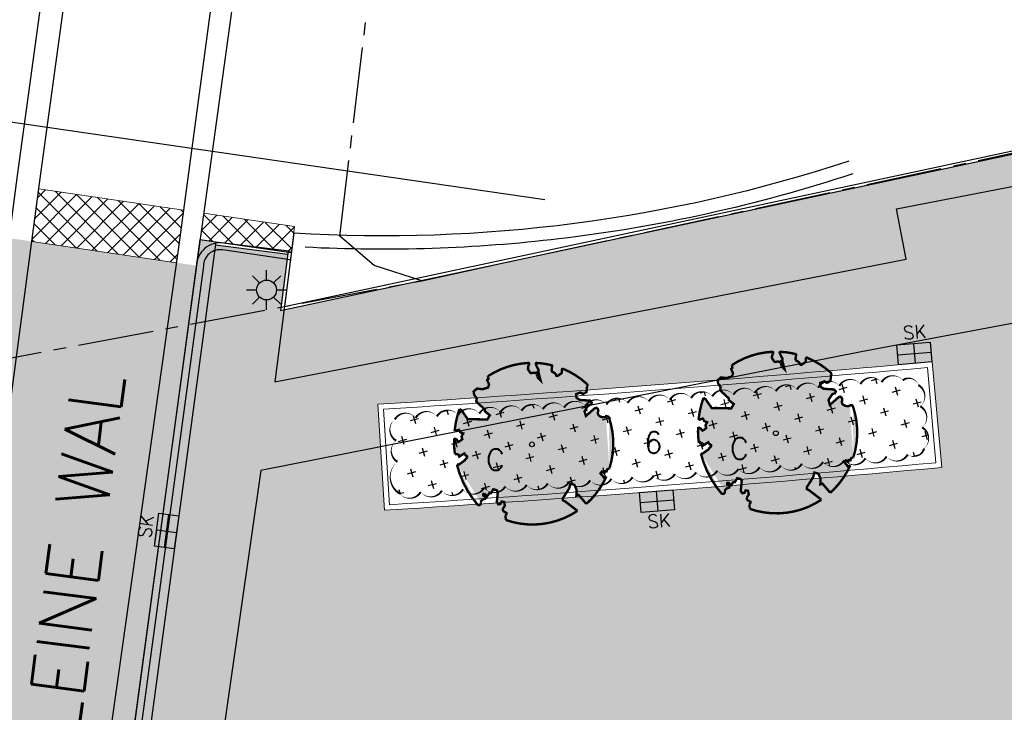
# Model space of a CAD drawing. Header units: metres. Extents: x 202922 to 203755, y 348928 to 349702.
# Tile 49 of 256: x 203204 to 203222, y 349357 to 349370. Entities that reach past the tile are written whole.
import ezdxf
from ezdxf.enums import TextEntityAlignment as Align

# ---------------------------------------------------------------- set-up
doc = ezdxf.new("R2010")
doc.units = ezdxf.units.M
doc.linetypes.add('1-200 CENTER', pattern=[4.28625, 2.8575, -0.47625, 0.47625, -0.47625])
doc.linetypes.add('1-200 DASHDOT', pattern=[2.54, 1.27, -0.635, 0, -0.635])
for name, color, linetype in [('PH-ALG-WERKGRENS', 3, '1-200 WERKGRENS'), ('PH-ARC-BOOM', 7, 'Continuous'), ('PH-BEST-INDACTIEF INGETEKEND', 35, '1-200 DASHDOT'), ('PH-BEST-KADASTRALE-GRENS', 240, '1-200 CENTER'), ('PH-BEST-LICHTMAST-HANDHAVENB', 251, 'Continuous'), ('PH-BEST-STRAATNAAM-VERHARDING', 7, 'Continuous'), ('PH-INM-KANTVERHARDING', 253, 'Continuous'), ('PH-NIEUW-BAND-20-30', 210, 'Continuous'), ('PH-NIEUW-BAND-ARCERING', 143, 'Continuous'), ('PH-NIEUW-BEPLANTING- BOOM TEKST', 2, 'Continuous'), ('PH-NIEUW-BEPLANTING- OMRANDING', 96, 'Continuous'), ('PH-NIEUW-BEPLANTING-BOOM', 98, 'Continuous'), ('PH-NIEUW-BEPLANTING-SIERPLANTSOEN', 75, 'Continuous'), ('PH-RIO-KOLK', 7, 'Continuous')]:
    doc.layers.add(name, color=color, linetype=linetype)
for name, color, linetype, lineweight in [('PH-NIEUW-HERSTRATEN', 253, 'Continuous', 9), ('PH-NIEUW-OPSLUITBAND-10', 240, 'Continuous', 18), ('PH-NIEUW-OPSLUITBAND-6', 30, 'Continuous', 30)]:
    doc.layers.add(name, color=color, linetype=linetype, lineweight=lineweight)
doc.layers.add('PH-NIEUW-SBS-KF-ROOD-BRUIN- ELLEBOOG PLEIN (GROTER 3)', color=7, linetype='Continuous', lineweight=5, true_color=0x572d2d)
doc.layers.add('PH-NIEUW-SBS-KF-ROOD-BRUIN- KEPERVERBAND RIJWEG', color=7, linetype='Continuous', lineweight=5, true_color=0x572d2d)
doc.styles.add('ROMANS', font='romans.shx')
doc.linetypes.add('1-200 BLOKHAAG', pattern='A,0,-0.035,[1,Gras.shx,S=5,R=0,X=0,Y=0.0025],-0.475', length=0.51)
doc.linetypes.add('1-200 WERKGRENS', pattern='A,1.5,-0.6,["WERK",ROMANS,S=0.24,R=0,X=-0.5,Y=-0.12],-0.45', length=2.55)

# ---------------------------------------------------------------- blocks, each defined once
blk = doc.blocks.new('*U25')
at = {"layer": 'PH-ARC-BOOM', "transparency": 33554495}
h = blk.add_hatch(color=94, dxfattribs=at)
h.dxf.hatch_style = 1
edge = h.paths.add_edge_path()
edge.add_line((0.087, 0.942), (0.088, 0.944))
edge.add_line((0.088, 0.944), (0.09, 0.946))
edge.add_line((0.09, 0.946), (0.091, 0.948))
edge.add_line((0.091, 0.948), (0.093, 0.949))
edge.add_line((0.093, 0.949), (0.095, 0.951))
edge.add_line((0.095, 0.951), (0.096, 0.952))
edge.add_line((0.096, 0.952), (0.097, 0.954))
edge.add_line((0.097, 0.954), (0.099, 0.956))
edge.add_line((0.099, 0.956), (0.1, 0.958))
edge.add_line((0.1, 0.958), (0.102, 0.96))
edge.add_line((0.102, 0.96), (0.103, 0.963))
edge.add_line((0.103, 0.963), (0.103, 0.967))
edge.add_line((0.103, 0.967), (0.103, 0.972))
edge.add_line((0.103, 0.972), (0.103, 0.977))
edge.add_line((0.103, 0.977), (0.102, 0.983))
edge.add_line((0.102, 0.983), (0.095, 1.007))
edge.add_arc((0.105, 1.01), 0.0101, 84.2828, 195.8662, ccw=False)
edge.add_arc((0.005, 0.01), 1.014, 64.3624, 84.2828, ccw=False)
edge.add_arc((0.433, 0.902), 0.0254, -17.327, 64.3624, ccw=False)
edge.add_line((0.457, 0.895), (0.471, 0.824))
edge.add_line((0.471, 0.824), (0.436, 0.789))
edge.add_line((0.436, 0.789), (0.398, 0.797))
edge.add_line((0.398, 0.797), (0.353, 0.763))
edge.add_line((0.353, 0.763), (0.371, 0.72))
edge.add_line((0.371, 0.72), (0.417, 0.705))
edge.add_line((0.417, 0.705), (0.542, 0.734))
edge.add_line((0.542, 0.734), (0.573, 0.717))
edge.add_line((0.573, 0.717), (0.57, 0.691))
edge.add_line((0.57, 0.691), (0.541, 0.673))
edge.add_line((0.541, 0.673), (0.515, 0.588))
edge.add_line((0.515, 0.588), (0.549, 0.534))
edge.add_line((0.549, 0.534), (0.634, 0.669))
edge.add_arc((0.642, 0.631), 0.0392, -4.5323, 102.5772, ccw=False)
edge.add_arc((0.724, 0.625), 0.0432, 175.4677, 248.9217)
edge.add_arc((0.74, 0.666), 0.0874, 248.9217, 311.9172)
edge.add_line((0.799, 0.601), (0.791, 0.597))
edge.add_arc((0.812, 0.582), 0.0254, 35.3077, 143.7858, ccw=False)
edge.add_arc((0.005, 0.01), 1.014, -1.2233, 35.3077, ccw=False)
edge.add_line((1.019, -0.011), (0.995, -0.034))
edge.add_line((0.995, -0.034), (0.995, -0.059))
edge.add_line((0.995, -0.059), (0.972, -0.063))
edge.add_line((0.972, -0.063), (0.975, -0.088))
edge.add_line((0.975, -0.088), (0.94, -0.076))
edge.add_line((0.94, -0.076), (0.929, -0.104))
edge.add_line((0.929, -0.104), (0.973, -0.133))
edge.add_line((0.973, -0.133), (0.987, -0.144))
edge.add_line((0.987, -0.144), (1.011, -0.12))
edge.add_arc((0.005, 0.01), 1.014, 328.3336, 352.6207, ccw=False)
edge.add_line((0.868, -0.522), (0.741, -0.44))
edge.add_line((0.741, -0.44), (0.718, -0.456))
edge.add_line((0.718, -0.456), (0.702, -0.389))
edge.add_line((0.702, -0.389), (0.657, -0.335))
edge.add_line((0.657, -0.335), (0.605, -0.335))
edge.add_line((0.605, -0.335), (0.606, -0.398))
edge.add_line((0.606, -0.398), (0.566, -0.536))
edge.add_line((0.566, -0.536), (0.572, -0.562))
edge.add_line((0.572, -0.562), (0.601, -0.566))
edge.add_line((0.601, -0.566), (0.786, -0.637))
edge.add_arc((0.005, 0.01), 1.014, 267.1866, 320.3667, ccw=False)
edge.add_arc((-0.131, -1.016), 0.0874, 8.4809, 44.7582)
edge.add_arc((-0.096, -0.926), 0.0391, 313.7601, 391.084)
edge.add_arc((-0.082, -0.871), 0.0392, 191.1027, 298.2122, ccw=False)
edge.add_line((-0.12, -0.879), (-0.106, -0.834))
edge.add_line((-0.106, -0.834), (-0.129, -0.792))
edge.add_line((-0.129, -0.792), (-0.16, -0.796))
edge.add_line((-0.16, -0.796), (-0.165, -0.829))
edge.add_line((-0.165, -0.829), (-0.188, -0.842))
edge.add_line((-0.188, -0.842), (-0.216, -0.821))
edge.add_line((-0.216, -0.821), (-0.24, -0.695))
edge.add_line((-0.24, -0.695), (-0.258, -0.677))
edge.add_line((-0.258, -0.677), (-0.304, -0.678))
edge.add_line((-0.304, -0.678), (-0.317, -0.733))
edge.add_line((-0.317, -0.733), (-0.336, -0.739))
edge.add_line((-0.336, -0.739), (-0.354, -0.785))
edge.add_line((-0.354, -0.785), (-0.401, -0.76))
edge.add_arc((-0.387, -0.774), 0.0204, 133.5202, 278.5727)
edge.add_arc((-0.381, -0.811), 0.0164, -64.4233, 98.5727, ccw=False)
edge.add_arc((-0.348, -0.88), 0.0609, 115.5767, 178.141)
edge.add_line((-0.409, -0.879), (-0.407, -0.881))
edge.add_arc((-0.428, -0.895), 0.0254, -122.8646, 35.506, ccw=False)
edge.add_arc((0.22, 0.107), 1.219, 210.4934, 237.1354, ccw=False)
edge.add_line((-0.83, -0.511), (-0.823, -0.51))
edge.add_line((-0.823, -0.51), (-0.817, -0.508))
edge.add_line((-0.817, -0.508), (-0.812, -0.506))
edge.add_line((-0.812, -0.506), (-0.808, -0.504))
edge.add_line((-0.808, -0.504), (-0.805, -0.502))
edge.add_line((-0.805, -0.502), (-0.803, -0.5))
edge.add_line((-0.803, -0.5), (-0.801, -0.497))
edge.add_line((-0.801, -0.497), (-0.754, -0.437))
edge.add_line((-0.754, -0.437), (-0.752, -0.435))
edge.add_line((-0.752, -0.435), (-0.752, -0.433))
edge.add_line((-0.752, -0.433), (-0.751, -0.431))
edge.add_line((-0.751, -0.431), (-0.75, -0.429))
edge.add_line((-0.75, -0.429), (-0.75, -0.427))
edge.add_line((-0.75, -0.427), (-0.749, -0.425))
edge.add_line((-0.749, -0.425), (-0.748, -0.422))
edge.add_line((-0.748, -0.422), (-0.747, -0.42))
edge.add_line((-0.747, -0.42), (-0.746, -0.417))
edge.add_line((-0.746, -0.417), (-0.744, -0.414))
edge.add_line((-0.744, -0.414), (-0.743, -0.411))
edge.add_line((-0.743, -0.411), (-0.741, -0.408))
edge.add_line((-0.741, -0.408), (-0.739, -0.405))
edge.add_line((-0.739, -0.405), (-0.738, -0.401))
edge.add_line((-0.738, -0.401), (-0.736, -0.398))
edge.add_line((-0.736, -0.398), (-0.735, -0.395))
edge.add_line((-0.735, -0.395), (-0.734, -0.392))
edge.add_line((-0.734, -0.392), (-0.734, -0.389))
edge.add_line((-0.734, -0.389), (-0.733, -0.386))
edge.add_line((-0.733, -0.386), (-0.733, -0.383))
edge.add_line((-0.733, -0.383), (-0.733, -0.381))
edge.add_line((-0.733, -0.381), (-0.734, -0.379))
edge.add_line((-0.734, -0.379), (-0.734, -0.377))
edge.add_line((-0.734, -0.377), (-0.735, -0.375))
edge.add_line((-0.735, -0.375), (-0.736, -0.374))
edge.add_line((-0.736, -0.374), (-0.738, -0.374))
edge.add_line((-0.738, -0.374), (-0.74, -0.373))
edge.add_line((-0.74, -0.373), (-0.742, -0.373))
edge.add_line((-0.742, -0.373), (-0.744, -0.373))
edge.add_line((-0.744, -0.373), (-0.746, -0.373))
edge.add_line((-0.746, -0.373), (-0.748, -0.373))
edge.add_line((-0.748, -0.373), (-0.75, -0.372))
edge.add_line((-0.75, -0.372), (-0.753, -0.371))
edge.add_line((-0.753, -0.371), (-0.755, -0.37))
edge.add_line((-0.755, -0.37), (-0.758, -0.369))
edge.add_line((-0.758, -0.369), (-0.76, -0.367))
edge.add_line((-0.76, -0.367), (-0.763, -0.365))
edge.add_line((-0.763, -0.365), (-0.765, -0.363))
edge.add_line((-0.765, -0.363), (-0.768, -0.361))
edge.add_line((-0.768, -0.361), (-0.771, -0.359))
edge.add_line((-0.771, -0.359), (-0.773, -0.357))
edge.add_line((-0.773, -0.357), (-0.776, -0.355))
edge.add_line((-0.776, -0.355), (-0.779, -0.352))
edge.add_line((-0.779, -0.352), (-0.781, -0.35))
edge.add_line((-0.781, -0.35), (-0.83, -0.406))
edge.add_line((-0.83, -0.406), (-0.832, -0.403))
edge.add_line((-0.832, -0.403), (-0.835, -0.4))
edge.add_line((-0.835, -0.4), (-0.837, -0.397))
edge.add_line((-0.837, -0.397), (-0.839, -0.394))
edge.add_line((-0.839, -0.394), (-0.841, -0.39))
edge.add_line((-0.841, -0.39), (-0.844, -0.388))
edge.add_line((-0.844, -0.388), (-0.848, -0.386))
edge.add_line((-0.848, -0.386), (-0.855, -0.385))
edge.add_line((-0.855, -0.385), (-0.864, -0.386))
edge.add_line((-0.864, -0.386), (-0.876, -0.388))
edge.add_line((-0.876, -0.388), (-0.891, -0.393))
edge.add_arc((0.22, 0.107), 1.219, 194.8652, 204.2559, ccw=False)
edge.add_line((-0.958, -0.205), (-0.923, -0.211))
edge.add_line((-0.923, -0.211), (-0.893, -0.231))
edge.add_line((-0.893, -0.231), (-0.876, -0.216))
edge.add_line((-0.876, -0.216), (-0.856, -0.185))
edge.add_line((-0.856, -0.185), (-0.875, -0.156))
edge.add_line((-0.875, -0.156), (-0.865, -0.113))
edge.add_line((-0.865, -0.113), (-0.904, -0.11))
edge.add_line((-0.904, -0.11), (-0.93, -0.085))
edge.add_line((-0.93, -0.085), (-0.978, -0.116))
edge.add_arc((0.22, 0.107), 1.219, 177.245, 190.5548, ccw=False)
edge.add_line((-0.998, 0.166), (-0.97, 0.16))
edge.add_line((-0.97, 0.16), (-0.86, 0.073))
edge.add_line((-0.86, 0.073), (-0.812, 0.089))
edge.add_line((-0.812, 0.089), (-0.626, 0.139))
edge.add_line((-0.626, 0.139), (-0.61, 0.2))
edge.add_line((-0.61, 0.2), (-0.682, 0.229))
edge.add_line((-0.682, 0.229), (-0.693, 0.252))
edge.add_line((-0.693, 0.252), (-0.824, 0.317))
edge.add_line((-0.824, 0.317), (-0.827, 0.354))
edge.add_line((-0.827, 0.354), (-0.872, 0.391))
edge.add_line((-0.872, 0.391), (-0.89, 0.428))
edge.add_line((-0.89, 0.428), (-0.859, 0.476))
edge.add_line((-0.859, 0.476), (-0.792, 0.486))
edge.add_line((-0.792, 0.486), (-0.73, 0.527))
edge.add_line((-0.73, 0.527), (-0.729, 0.568))
edge.add_line((-0.729, 0.568), (-0.768, 0.613))
edge.add_line((-0.768, 0.613), (-0.757, 0.632))
edge.add_line((-0.757, 0.632), (-0.773, 0.662))
edge.add_arc((0.005, 0.01), 1.014, 109.4407, 140.0323, ccw=False)
edge.add_arc((-0.329, 0.957), 0.0101, -4.3417, 109.4407, ccw=False)
edge.add_line((-0.319, 0.957), (-0.322, 0.928))
edge.add_line((-0.322, 0.928), (-0.321, 0.913))
edge.add_line((-0.321, 0.913), (-0.319, 0.902))
edge.add_line((-0.319, 0.902), (-0.316, 0.893))
edge.add_line((-0.316, 0.893), (-0.312, 0.887))
edge.add_line((-0.312, 0.887), (-0.307, 0.882))
edge.add_line((-0.307, 0.882), (-0.302, 0.878))
edge.add_line((-0.302, 0.878), (-0.297, 0.875))
edge.add_line((-0.297, 0.875), (-0.293, 0.872))
edge.add_line((-0.293, 0.872), (-0.289, 0.868))
edge.add_line((-0.289, 0.868), (-0.286, 0.865))
edge.add_line((-0.286, 0.865), (-0.282, 0.862))
edge.add_line((-0.282, 0.862), (-0.279, 0.859))
edge.add_line((-0.279, 0.859), (-0.276, 0.857))
edge.add_line((-0.276, 0.857), (-0.273, 0.855))
edge.add_line((-0.273, 0.855), (-0.269, 0.854))
edge.add_line((-0.269, 0.854), (-0.266, 0.854))
edge.add_line((-0.266, 0.854), (-0.262, 0.855))
edge.add_line((-0.262, 0.855), (-0.258, 0.857))
edge.add_line((-0.258, 0.857), (-0.255, 0.859))
edge.add_line((-0.255, 0.859), (-0.25, 0.861))
edge.add_line((-0.25, 0.861), (-0.246, 0.863))
edge.add_line((-0.246, 0.863), (-0.242, 0.865))
edge.add_line((-0.242, 0.865), (-0.238, 0.867))
edge.add_line((-0.238, 0.867), (-0.234, 0.868))
edge.add_line((-0.234, 0.868), (-0.229, 0.869))
edge.add_line((-0.229, 0.869), (-0.225, 0.87))
edge.add_line((-0.225, 0.87), (-0.221, 0.871))
edge.add_line((-0.221, 0.871), (-0.217, 0.871))
edge.add_line((-0.217, 0.871), (-0.213, 0.872))
edge.add_line((-0.213, 0.872), (-0.21, 0.873))
edge.add_line((-0.21, 0.873), (-0.206, 0.874))
edge.add_line((-0.206, 0.874), (-0.203, 0.876))
edge.add_line((-0.203, 0.876), (-0.2, 0.879))
edge.add_line((-0.2, 0.879), (-0.197, 0.882))
edge.add_line((-0.197, 0.882), (-0.195, 0.885))
edge.add_line((-0.195, 0.885), (-0.193, 0.865))
edge.add_line((-0.193, 0.865), (-0.188, 0.86))
edge.add_line((-0.188, 0.86), (-0.167, 0.824))
edge.add_line((-0.167, 0.824), (-0.122, 0.799))
edge.add_line((-0.122, 0.799), (-0.185, 0.902))
edge.add_line((-0.185, 0.902), (-0.184, 0.905))
edge.add_line((-0.184, 0.905), (-0.183, 0.908))
edge.add_line((-0.183, 0.908), (-0.183, 0.911))
edge.add_line((-0.183, 0.911), (-0.183, 0.914))
edge.add_line((-0.183, 0.914), (-0.184, 0.917))
edge.add_line((-0.184, 0.917), (-0.185, 0.92))
edge.add_line((-0.185, 0.92), (-0.188, 0.923))
edge.add_line((-0.188, 0.923), (-0.191, 0.926))
edge.add_line((-0.191, 0.926), (-0.194, 0.929))
edge.add_line((-0.194, 0.929), (-0.199, 0.933))
edge.add_line((-0.199, 0.933), (-0.204, 0.938))
edge.add_line((-0.204, 0.938), (-0.21, 0.944))
edge.add_line((-0.21, 0.944), (-0.216, 0.951))
edge.add_line((-0.216, 0.951), (-0.223, 0.959))
edge.add_line((-0.223, 0.959), (-0.24, 0.98))
edge.add_arc((-0.232, 0.986), 0.0101, 103.6271, 217.6534, ccw=False)
edge.add_arc((0.005, 0.01), 1.014, 92.917, 103.6271, ccw=False)
edge.add_arc((-0.046, 1.013), 0.0101, 8.6567, 92.917, ccw=False)
edge.add_line((-0.036, 1.015), (-0.03, 0.976))
edge.add_line((-0.03, 0.976), (-0.028, 0.964))
edge.add_line((-0.028, 0.964), (-0.024, 0.956))
edge.add_line((-0.024, 0.956), (-0.021, 0.951))
edge.add_line((-0.021, 0.951), (-0.017, 0.947))
edge.add_line((-0.017, 0.947), (-0.013, 0.946))
edge.add_line((-0.013, 0.946), (-0.009, 0.945))
edge.add_line((-0.009, 0.945), (-0.005, 0.945))
edge.add_line((-0.005, 0.945), (-0.002, 0.945))
edge.add_line((-0.002, 0.945), (0.002, 0.944))
edge.add_line((0.002, 0.944), (0.005, 0.943))
edge.add_line((0.005, 0.943), (0.009, 0.942))
edge.add_line((0.009, 0.942), (0.012, 0.941))
edge.add_line((0.012, 0.941), (0.015, 0.939))
edge.add_line((0.015, 0.939), (0.019, 0.938))
edge.add_line((0.019, 0.938), (0.022, 0.936))
edge.add_line((0.022, 0.936), (0.025, 0.935))
edge.add_line((0.025, 0.935), (0.028, 0.934))
edge.add_line((0.028, 0.934), (0.031, 0.932))
edge.add_line((0.031, 0.932), (0.033, 0.931))
edge.add_line((0.033, 0.931), (0.036, 0.929))
edge.add_line((0.036, 0.929), (0.038, 0.928))
edge.add_line((0.038, 0.928), (0.04, 0.926))
edge.add_line((0.04, 0.926), (0.042, 0.924))
edge.add_line((0.042, 0.924), (0.044, 0.922))
edge.add_line((0.044, 0.922), (0.045, 0.92))
edge.add_line((0.045, 0.92), (0.046, 0.919))
edge.add_line((0.046, 0.919), (0.047, 0.917))
edge.add_line((0.047, 0.917), (0.048, 0.915))
edge.add_line((0.048, 0.915), (0.049, 0.914))
edge.add_line((0.049, 0.914), (0.051, 0.913))
edge.add_line((0.051, 0.913), (0.052, 0.912))
edge.add_line((0.052, 0.912), (0.054, 0.912))
edge.add_line((0.054, 0.912), (0.056, 0.912))
edge.add_line((0.056, 0.912), (0.058, 0.913))
edge.add_line((0.058, 0.913), (0.06, 0.914))
edge.add_line((0.06, 0.914), (0.062, 0.915))
edge.add_line((0.062, 0.915), (0.065, 0.916))
edge.add_line((0.065, 0.916), (0.067, 0.918))
edge.add_line((0.067, 0.918), (0.07, 0.921))
edge.add_line((0.07, 0.921), (0.072, 0.923))
edge.add_line((0.072, 0.923), (0.074, 0.926))
edge.add_line((0.074, 0.926), (0.076, 0.929))
edge.add_line((0.076, 0.929), (0.079, 0.932))
edge.add_line((0.079, 0.932), (0.081, 0.935))
edge.add_line((0.081, 0.935), (0.083, 0.937))
edge.add_line((0.083, 0.937), (0.085, 0.94))
edge.add_line((0.085, 0.94), (0.087, 0.942))
at = {"const_width": 0.03}
blk.add_lwpolyline([(0.087, 0.942), (0.088, 0.944), (0.09, 0.946), (0.091, 0.948), (0.093, 0.949), (0.095, 0.951), (0.096, 0.952), (0.097, 0.954), (0.099, 0.956), (0.1, 0.958), (0.102, 0.96), (0.103, 0.963), (0.103, 0.967), (0.103, 0.972), (0.103, 0.977), (0.102, 0.983), (0.095, 1.007, -0.52938), (0.106, 1.02, -0.087139), (0.444, 0.925, -0.372341), (0.457, 0.895), (0.471, 0.824), (0.436, 0.789), (0.398, 0.797), (0.353, 0.763), (0.371, 0.72), (0.417, 0.705), (0.542, 0.734), (0.573, 0.717), (0.57, 0.691), (0.541, 0.673), (0.515, 0.588), (0.549, 0.534), (0.634, 0.669, -0.504641), (0.681, 0.628, 0.331948), (0.709, 0.584, 0.282008), (0.799, 0.601), (0.791, 0.597, -0.512156), (0.833, 0.597, -0.16076), (1.019, -0.011), (0.995, -0.034), (0.995, -0.059), (0.972, -0.063), (0.975, -0.088), (0.94, -0.076), (0.929, -0.104), (0.973, -0.133), (0.987, -0.144), (1.011, -0.12, -0.106371), (0.868, -0.522), (0.741, -0.44), (0.718, -0.456), (0.702, -0.389), (0.657, -0.335), (0.605, -0.335), (0.606, -0.398), (0.566, -0.536), (0.572, -0.562), (0.601, -0.566), (0.786, -0.637, -0.236298), (-0.045, -1.003, 0.159625), (-0.069, -0.954, 0.350802), (-0.063, -0.906, -0.504641), (-0.12, -0.879), (-0.106, -0.834), (-0.129, -0.792), (-0.16, -0.796), (-0.165, -0.829), (-0.188, -0.842), (-0.216, -0.821), (-0.24, -0.695), (-0.258, -0.677), (-0.304, -0.678), (-0.317, -0.733), (-0.336, -0.739), (-0.354, -0.785), (-0.401, -0.76, 0.733583), (-0.384, -0.795, -0.861625), (-0.374, -0.826, 0.279978), (-0.409, -0.879), (-0.407, -0.881, -0.827056), (-0.442, -0.917, -0.116774), (-0.83, -0.511), (-0.823, -0.51), (-0.817, -0.508), (-0.812, -0.506), (-0.808, -0.504), (-0.805, -0.502), (-0.803, -0.5), (-0.801, -0.497), (-0.754, -0.437), (-0.752, -0.435), (-0.752, -0.433), (-0.751, -0.431), (-0.75, -0.429), (-0.75, -0.427), (-0.749, -0.425), (-0.748, -0.422), (-0.747, -0.42), (-0.746, -0.417), (-0.744, -0.414), (-0.743, -0.411), (-0.741, -0.408), (-0.739, -0.405), (-0.738, -0.401), (-0.736, -0.398), (-0.735, -0.395), (-0.734, -0.392), (-0.734, -0.389), (-0.733, -0.386), (-0.733, -0.383), (-0.733, -0.381), (-0.734, -0.379), (-0.734, -0.377), (-0.735, -0.375), (-0.736, -0.374), (-0.738, -0.374), (-0.74, -0.373), (-0.742, -0.373), (-0.744, -0.373), (-0.746, -0.373), (-0.748, -0.373), (-0.75, -0.372), (-0.753, -0.371), (-0.755, -0.37), (-0.758, -0.369), (-0.76, -0.367), (-0.763, -0.365), (-0.765, -0.363), (-0.768, -0.361), (-0.771, -0.359), (-0.773, -0.357), (-0.776, -0.355), (-0.779, -0.352), (-0.781, -0.35), (-0.83, -0.406), (-0.832, -0.403), (-0.835, -0.4), (-0.837, -0.397), (-0.839, -0.394), (-0.841, -0.39), (-0.844, -0.388), (-0.848, -0.386), (-0.855, -0.385), (-0.864, -0.386), (-0.876, -0.388), (-0.891, -0.393, -0.040997), (-0.958, -0.205), (-0.923, -0.211), (-0.893, -0.231), (-0.876, -0.216), (-0.856, -0.185), (-0.875, -0.156), (-0.865, -0.113), (-0.904, -0.11), (-0.93, -0.085), (-0.978, -0.116, -0.05814), (-0.998, 0.166), (-0.97, 0.16), (-0.86, 0.073), (-0.812, 0.089), (-0.626, 0.139), (-0.61, 0.2), (-0.682, 0.229), (-0.693, 0.252), (-0.824, 0.317), (-0.827, 0.354), (-0.872, 0.391), (-0.89, 0.428), (-0.859, 0.476), (-0.792, 0.486), (-0.73, 0.527), (-0.729, 0.568), (-0.768, 0.613), (-0.757, 0.632), (-0.773, 0.662, -0.13428), (-0.333, 0.967, -0.541727), (-0.319, 0.957), (-0.322, 0.928), (-0.321, 0.913), (-0.319, 0.902), (-0.316, 0.893), (-0.312, 0.887), (-0.307, 0.882), (-0.302, 0.878), (-0.297, 0.875), (-0.293, 0.872), (-0.289, 0.868), (-0.286, 0.865), (-0.282, 0.862), (-0.279, 0.859), (-0.276, 0.857), (-0.273, 0.855), (-0.269, 0.854), (-0.266, 0.854), (-0.262, 0.855), (-0.258, 0.857), (-0.255, 0.859), (-0.25, 0.861), (-0.246, 0.863), (-0.242, 0.865), (-0.238, 0.867), (-0.234, 0.868), (-0.229, 0.869), (-0.225, 0.87), (-0.221, 0.871), (-0.217, 0.871), (-0.213, 0.872), (-0.21, 0.873), (-0.206, 0.874), (-0.203, 0.876), (-0.2, 0.879), (-0.197, 0.882), (-0.195, 0.885), (-0.193, 0.865), (-0.188, 0.86), (-0.167, 0.824), (-0.122, 0.799), (-0.185, 0.902), (-0.184, 0.905), (-0.183, 0.908), (-0.183, 0.911), (-0.183, 0.914), (-0.184, 0.917), (-0.185, 0.92), (-0.188, 0.923), (-0.191, 0.926), (-0.194, 0.929), (-0.199, 0.933), (-0.204, 0.938), (-0.21, 0.944), (-0.216, 0.951), (-0.223, 0.959), (-0.24, 0.98, -0.543104), (-0.234, 0.996, -0.046766), (-0.047, 1.023, -0.385168), (-0.036, 1.015), (-0.03, 0.976), (-0.028, 0.964), (-0.024, 0.956), (-0.021, 0.951), (-0.017, 0.947), (-0.013, 0.946), (-0.009, 0.945), (-0.005, 0.945), (-0.002, 0.945), (0.002, 0.944), (0.005, 0.943), (0.009, 0.942), (0.012, 0.941), (0.015, 0.939), (0.019, 0.938), (0.022, 0.936), (0.025, 0.935), (0.028, 0.934), (0.031, 0.932), (0.033, 0.931), (0.036, 0.929), (0.038, 0.928), (0.04, 0.926), (0.042, 0.924), (0.044, 0.922), (0.045, 0.92), (0.046, 0.919), (0.047, 0.917), (0.048, 0.915), (0.049, 0.914), (0.051, 0.913), (0.052, 0.912), (0.054, 0.912), (0.056, 0.912), (0.058, 0.913), (0.06, 0.914), (0.062, 0.915), (0.065, 0.916), (0.067, 0.918), (0.07, 0.921), (0.072, 0.923), (0.074, 0.926), (0.076, 0.929), (0.079, 0.932), (0.081, 0.935), (0.083, 0.937), (0.085, 0.94)], format="xyb", close=True, dxfattribs=at)
blk.add_circle((0, 0), 0.03)
blk = doc.blocks.new('Lichtmast 2')
at = {"flags": 128}
for points in [[(0, 0.25), (0, 0.5)], [(-0.354, 0.354), (-0.177, 0.177)], [(0.177, 0.177), (0.354, 0.354)], [(-0.5, 0), (-0.25, 0)], [(0.25, 0), (0.5, 0)], [(-0.354, -0.354), (-0.177, -0.177)], [(0.177, -0.177), (0.354, -0.354)], [(0, -0.5), (0, -0.25)]]:
    blk.add_lwpolyline(points, dxfattribs=at)
blk.add_circle((0, 0), 0.25)
blk = doc.blocks.new('*U41')
h = blk.add_hatch(color=256)
h.paths.add_polyline_path([(0, 0.374), (-0.315, 0.374), (-0.315, 0.187), (0, 0.187)])
h.paths.add_polyline_path([(0, 0.187), (0, 0), (0.315, 0), (0.315, 0.187)])
blk.add_lwpolyline([(0.315, 0), (-0.315, 0), (-0.315, 0.374), (0.315, 0.374)], close=True)
for points in [[(-0.315, 0.374), (0, 0.374), (0, 0)], [(-0.315, 0.187), (0.315, 0.187)]]:
    blk.add_lwpolyline(points)
at = {"style": 'ROMANS'}
blk.add_attdef('SK', (-0.214, -0.31), '', height=0.25, dxfattribs=at)
blk = doc.blocks.new('*U59')
h = blk.add_hatch(color=256)
h.paths.add_polyline_path([(0, 0.374), (-0.315, 0.374), (-0.315, 0.187), (0, 0.187)])
h.paths.add_polyline_path([(0, 0.187), (0, 0), (0.315, 0), (0.315, 0.187)])
blk.add_lwpolyline([(0.315, 0), (-0.315, 0), (-0.315, 0.374), (0.315, 0.374)], close=True)
for points in [[(-0.315, 0.374), (0, 0.374), (0, 0)], [(-0.315, 0.187), (0.315, 0.187)]]:
    blk.add_lwpolyline(points)
at = {"style": 'ROMANS'}
blk.add_attdef('SK', (-0.181, 0.463), '', height=0.25, dxfattribs=at)
blk = doc.blocks.new('*U67')
h = blk.add_hatch(color=256)
h.paths.add_polyline_path([(0, 0.374), (-0.315, 0.374), (-0.315, 0.187), (0, 0.187)])
h.paths.add_polyline_path([(0, 0.187), (0, 0), (0.315, 0), (0.315, 0.187)])
blk.add_lwpolyline([(0.315, 0), (-0.315, 0), (-0.315, 0.374), (0.315, 0.374)], close=True)
for points in [[(-0.315, 0.374), (0, 0.374), (0, 0)], [(-0.315, 0.187), (0.315, 0.187)]]:
    blk.add_lwpolyline(points)
at = {"style": 'ROMANS'}
blk.add_attdef('SK', (-0.182, 0.462), '', height=0.25, dxfattribs=at)

msp = doc.modelspace()

# ---------------------------------------------------------------- hatches: boundary and pattern name
at = {"layer": 'PH-NIEUW-BAND-ARCERING', "ltscale": 0.2, "transparency": 33554687}
h = msp.add_hatch(color=256, dxfattribs=at)
h.dxf.hatch_style = 1
h.paths.add_polyline_path([(203205.556, 349350.847), (203207.579, 349365.819), (203207.282, 349365.859), (203205.259, 349350.887, 0.471558), (203209.452, 349346.358, 0.036433), (203267.175, 349353.921), (203276.142, 349355.768), (203276.082, 349356.062), (203267.115, 349354.215, -0.036433), (203209.435, 349346.657, -0.471558)])
at = {"layer": 'PH-NIEUW-BEPLANTING-SIERPLANTSOEN'}
h = msp.add_hatch(dxfattribs=at)
h.set_pattern_fill('CROSS,_I', color=256, scale=0.05, angle=-74.5279, style=2)
h.set_pattern_definition([(285.47212716, (0, 0), (0.39069324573, -0.22129457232), [0.15875, -0.47625]), (15.47212716, (-0.05532, -0.09767), (0.22129457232, 0.39069324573), [0.15875, -0.47625])])
edge = h.paths.add_edge_path()
edge.add_arc((203211.229, 349361.233), 0.244, 218.6822, 328.6822)
edge.add_arc((203211.628, 349361.259), 0.244, 218.7417, 328.7417)
edge.add_arc((203212.027, 349361.286), 0.244, 218.8012, 328.8012)
edge.add_arc((203212.426, 349361.312), 0.244, 218.8606, 328.8606)
edge.add_arc((203212.825, 349361.34), 0.244, 218.9201, 328.9201)
edge.add_arc((203213.224, 349361.367), 0.244, 218.9796, 328.9796)
edge.add_arc((203213.623, 349361.395), 0.244, 219.039, 329.039)
edge.add_arc((203214.022, 349361.423), 0.244, 219.0985, 329.0985)
edge.add_arc((203214.42, 349361.452), 0.244, 219.158, 329.158)
edge.add_arc((203214.819, 349361.481), 0.244, 219.2174, 329.2174)
edge.add_arc((203215.218, 349361.511), 0.244, 219.2769, 329.2769)
edge.add_arc((203215.617, 349361.541), 0.244, 219.3364, 329.3364)
edge.add_arc((203216.015, 349361.571), 0.244, 219.3958, 329.3958)
edge.add_arc((203216.414, 349361.602), 0.244, 219.4553, 329.4553)
edge.add_arc((203216.813, 349361.634), 0.244, 219.5148, 329.5148)
edge.add_arc((203217.211, 349361.665), 0.244, 219.5742, 329.5742)
edge.add_arc((203217.61, 349361.697), 0.244, 219.6337, 329.6337)
edge.add_arc((203218.008, 349361.73), 0.244, 219.6932, 329.6932)
edge.add_arc((203218.407, 349361.763), 0.244, 219.7526, 329.7526)
edge.add_arc((203218.805, 349361.796), 0.244, 219.8121, 329.8121)
edge.add_arc((203219.204, 349361.83), 0.244, 219.8716, 329.8716)
edge.add_arc((203219.602, 349361.864), 0.244, 219.931, 329.931)
edge.add_arc((203220.001, 349361.899), 0.244, 219.9905, 329.9905)
edge.add_arc((203220.399, 349361.934), 0.244, 220.05, 330.05)
edge.add_arc((203220.724, 349361.975), 0.199, 235.1715, 345.1715)
edge.add_arc((203220.759, 349362.111), 0.244, 310.0968, 420.0968)
edge.add_arc((203220.724, 349362.509), 0.244, 310.0968, 420.0968)
edge.add_arc((203220.688, 349362.908), 0.244, 310.0968, 420.0968)
edge.add_arc((203220.632, 349363.061), 0.188, 18.0932, 128.0932)
edge.add_arc((203220.329, 349363.052), 0.244, 40.0543, 150.0543)
edge.add_arc((203219.931, 349363.017), 0.244, 39.9946, 149.9946)
edge.add_arc((203219.532, 349362.982), 0.244, 39.935, 149.935)
edge.add_arc((203219.133, 349362.948), 0.244, 39.8753, 149.8753)
edge.add_arc((203218.735, 349362.914), 0.244, 39.8156, 149.8156)
edge.add_arc((203218.336, 349362.881), 0.244, 39.7559, 149.7559)
edge.add_arc((203217.937, 349362.848), 0.244, 39.6962, 149.6962)
edge.add_arc((203217.538, 349362.815), 0.244, 39.6365, 149.6365)
edge.add_arc((203217.139, 349362.783), 0.244, 39.5769, 149.5769)
edge.add_arc((203216.741, 349362.751), 0.244, 39.5172, 149.5172)
edge.add_arc((203216.342, 349362.72), 0.244, 39.4575, 149.4575)
edge.add_arc((203215.943, 349362.689), 0.244, 39.3978, 149.3978)
edge.add_arc((203215.544, 349362.659), 0.244, 39.3381, 149.3381)
edge.add_arc((203215.145, 349362.629), 0.244, 39.2784, 149.2784)
edge.add_arc((203214.746, 349362.599), 0.244, 39.2188, 149.2188)
edge.add_arc((203214.347, 349362.57), 0.244, 39.1591, 149.1591)
edge.add_arc((203213.947, 349362.541), 0.244, 39.0994, 149.0994)
edge.add_arc((203213.548, 349362.512), 0.244, 39.0397, 149.0397)
edge.add_arc((203213.149, 349362.484), 0.244, 38.98, 148.98)
edge.add_arc((203212.75, 349362.457), 0.244, 38.9203, 148.9203)
edge.add_arc((203212.351, 349362.43), 0.244, 38.8607, 148.8607)
edge.add_arc((203211.951, 349362.403), 0.244, 38.801, 148.801)
edge.add_arc((203211.552, 349362.377), 0.244, 38.7413, 148.7413)
edge.add_arc((203211.157, 349362.35), 0.241, 39.4059, 149.4059)
edge.add_arc((203211.102, 349362.282), 0.244, 128.6525, 238.6525)
edge.add_arc((203211.128, 349361.883), 0.244, 128.6525, 238.6525)
edge.add_arc((203211.227, 349361.391), 0.363, 128.6525, 238.6525)
at = {"layer": 'PH-NIEUW-HERSTRATEN'}
h = msp.add_hatch(dxfattribs=at)
h.set_pattern_fill('ANSI37', color=256, scale=0.075)
h.paths.add_polyline_path([(203206.973, 349366.414), (203204.245, 349366.816), (203204.113, 349365.825), (203206.838, 349365.423), (203206.872, 349365.668)])
h = msp.add_hatch(dxfattribs=at)
h.set_pattern_fill('ANSI37', color=256, scale=0.075)
h.paths.add_polyline_path([(203207.579, 349365.819), (203209.004, 349365.638), (203209.062, 349366.1), (203207.352, 349366.354), (203207.283, 349365.859)])
at = {"layer": 'PH-NIEUW-SBS-KF-ROOD-BRUIN- ELLEBOOG PLEIN (GROTER 3)'}
h = msp.add_hatch(dxfattribs=at)
h.set_pattern_fill('AR-HBONE', color=256, scale=0.002, angle=51)
edge = h.paths.add_edge_path(flags=16)
edge.add_arc((203186.486, 349745.698), 383.7, 278.66954, 279.6459)
edge.add_line((203250.779, 349367.423), (203251.114, 349365.451))
edge.add_arc((203186.486, 349745.698), 385.7, 278.66954, 279.6459, ccw=False)
edge.add_line((203244.625, 349364.405), (203244.324, 349366.382))
edge = h.paths.add_edge_path(flags=0)
edge.add_arc((203186.486, 349745.698), 383.8, 278.68447, 279.63097)
edge.add_line((203250.697, 349367.307), (203250.998, 349365.533))
edge.add_arc((203186.486, 349745.698), 385.6, 278.6844, 279.63104, ccw=False)
edge.add_line((203244.709, 349364.519), (203244.438, 349366.298))
edge = h.paths.add_edge_path(flags=16)
edge.add_arc((203186.486, 349745.698), 385.7, 275.4682, 276.50687, ccw=False)
edge.add_line((203223.241, 349361.753), (203223.063, 349363.745))
edge.add_arc((203186.486, 349745.698), 383.7, 275.47014, 276.50857)
edge.add_line((203229.98, 349364.471), (203230.195, 349362.483))
edge = h.paths.add_edge_path(flags=0)
edge.add_arc((203186.486, 349745.698), 385.6, 275.48316, 276.4921, ccw=False)
edge.add_line((203223.332, 349361.862), (203223.172, 349363.655))
edge.add_arc((203186.486, 349745.698), 383.8, 275.48497, 276.49356)
edge.add_line((203229.891, 349364.36), (203230.085, 349362.571))
edge = h.paths.add_edge_path(flags=16)
edge.add_arc((203186.486, 349745.698), 385.7, 273.60795, 275.1711, ccw=False)
edge.add_line((203210.758, 349360.763), (203210.631, 349362.758))
edge.add_arc((203186.486, 349745.698), 383.7, 273.60772, 275.17149)
edge.add_line((203221.072, 349363.56), (203221.25, 349361.568))
edge = h.paths.add_edge_path(flags=0)
edge.add_arc((203186.486, 349745.698), 385.6, 273.6228, 275.15626, ccw=False)
edge.add_line((203210.852, 349360.869), (203210.737, 349362.665))
edge.add_arc((203186.486, 349745.698), 383.8, 273.62266, 275.15654)
edge.add_line((203220.981, 349363.451), (203221.141, 349361.658))
edge = h.paths.add_edge_path(flags=16)
edge.add_arc((203186.486, 349745.698), 383.7, 280.4094, 281.46702)
edge.add_line((203262.767, 349369.657), (203263.168, 349367.698))
edge.add_arc((203186.486, 349745.698), 385.7, 280.40939, 281.4675, ccw=False)
edge.add_line((203256.175, 349366.346), (203255.814, 349368.313))
edge = h.paths.add_edge_path(flags=0)
edge.add_arc((203186.486, 349745.698), 383.8, 280.42432, 281.45211)
edge.add_line((203262.69, 349369.539), (203263.05, 349367.776))
edge.add_arc((203186.486, 349745.698), 385.6, 280.42425, 281.45261, ccw=False)
edge.add_line((203256.255, 349366.462), (203255.93, 349368.233))
edge = h.paths.add_edge_path(flags=16)
edge.add_arc((203235.06, 349362.007), 1.75, 0, 360)
edge = h.paths.add_edge_path()
edge.add_line((203240.68, 349352.717), (203239.975, 349357.667))
edge.add_arc((203186.486, 349745.698), 391.7, 277.8486, 278.02505)
edge.add_arc((203186.486, 349745.698), 391.7, 278.02505, 281.63765)
edge.add_line((203265.501, 349362.05), (203267.064, 349362.372))
edge.add_line((203267.064, 349362.372), (203268.094, 349357.48))
edge.add_line((203268.094, 349357.48), (203268.7, 349354.541))
edge.add_line((203268.7, 349354.541), (203275.234, 349355.887))
edge.add_line((203275.234, 349355.887), (203271.145, 349375.74))
edge.add_line((203271.145, 349375.74), (203268.755, 349375.151))
edge.add_line((203268.755, 349375.151), (203262.301, 349373.881))
edge.add_line((203262.301, 349373.881), (203262.326, 349373.74))
edge.add_line((203262.326, 349373.74), (203255.009, 349372.417))
edge.add_line((203255.009, 349372.417), (203249.62, 349371.357))
edge.add_line((203249.62, 349371.357), (203243.2, 349370.163))
edge.add_line((203243.2, 349370.163), (203240.109, 349369.236))
edge.add_line((203240.109, 349369.236), (203239.64, 349369.151))
edge.add_line((203239.64, 349369.151), (203239.297, 349371.044))
edge.add_line((203239.297, 349371.044), (203227.824, 349368.591))
edge.add_arc((204420.027, 343748.122), 5745.522, 101.9759587, 102.1699523)
edge.add_line((203208.801, 349364.522), (203208.936, 349365.586))
edge.add_line((203208.936, 349365.586), (203207.571, 349365.759))
edge.add_line((203207.571, 349365.759), (203205.556, 349350.847))
edge.add_arc((203209.223, 349350.351), 3.7, 172.3051, 273.2908)
edge.add_line((203209.435, 349346.657), (203209.263, 349349.652))
edge.add_line((203209.263, 349349.652), (203208.982, 349354.645))
edge.add_arc((203186.491, 349745.651), 391.652, 273.2921, 276.58363)
edge.add_line((203231.396, 349356.581), (203231.962, 349351.613))
edge.add_arc((203186.486, 349745.698), 396.7, 276.58259, 277.07067)
edge.add_line((203235.318, 349352.015), (203235.689, 349349.038))
edge.add_arc((203176.275, 349829.192), 483.816, 277.05399, 277.29084)
edge.add_line((203237.674, 349349.288), (203237.302, 349352.265))
edge.add_arc((203175.774, 349824.738), 476.462, 277.41957, 277.8294)
at = {"layer": 'PH-NIEUW-SBS-KF-ROOD-BRUIN- KEPERVERBAND RIJWEG'}
h = msp.add_hatch(dxfattribs=at)
h.set_pattern_fill('AR-HBONE', color=256, scale=0.002)
h.paths.add_polyline_path([(203207.215, 349365.368), (203203.69, 349365.887), (203201.831, 349351.708), (203205.253, 349350.888)])
edge = h.paths.add_edge_path()
edge.add_line((203205.253, 349350.888), (203201.831, 349351.708))
edge.add_line((203201.831, 349351.708), (203201.513, 349349.278))
edge.add_arc((203197.547, 349349.798), 4, 272.5474, 352.5301, ccw=False)
edge.add_line((203197.724, 349345.802), (203197.982, 349340.008))
edge.add_line((203197.982, 349340.008), (203205.3, 349340.334))
edge.add_arc((203205.722, 349334.343), 6.006, 18.1257, 94.0313, ccw=False)
edge.add_line((203211.43, 349336.211), (203212.68, 349332.235))
edge.add_line((203212.68, 349332.235), (203217.173, 349333.67))
edge.add_arc((203222.888, 349335.495), 6, 95.0422, 197.7139, ccw=False)
edge.add_line((203222.361, 349341.472), (203221.847, 349347.264))
edge.add_arc((203186.486, 349745.698), 400, 273.29051, 275.07162, ccw=False)
edge.add_arc((203209.216, 349350.351), 4, 172.2803, 273.2905, ccw=False)
h = msp.add_hatch(dxfattribs=at)
h.set_pattern_fill('AR-HBONE', color=256, scale=0.002)
h.paths.add_polyline_path([(203320.389, 349358.959), (203319.219, 349364.64), (203267.175, 349353.921, -0.028658), (203221.847, 349347.264), (203222.361, 349341.472, 0.028786), (203267.893, 349348.147)])

# ---------------------------------------------------------------- linework, layer by layer
at = {"layer": 'PH-ALG-WERKGRENS'}
msp.add_lwpolyline([(203197.664, 349368.954), (203213.779, 349366.611)], dxfattribs=at)
at = {"layer": 'PH-BEST-INDACTIEF INGETEKEND', "linetype": '1-200 BLOKHAAG', "flags": 128}
msp.add_lwpolyline([(203219.578, 349367.097, -0.05014), (203214.042, 349365.872, -0.042227), (203209.265, 349365.714)], format="xyb", dxfattribs=at)
at = {"layer": 'PH-BEST-KADASTRALE-GRENS', "ltscale": 0.5}
for p, q in [((203211.461, 349365.085), (203239.345, 349371.116)), ((203200.782, 349363.077), (203211.461, 349365.085))]:
    msp.add_line(p, q, dxfattribs=at)
msp.add_lwpolyline([(203211.461, 349365.085), (203210.56, 349365.369), (203209.915, 349365.926), (203210.586, 349371.49)], dxfattribs=at)
at = {"layer": 'PH-INM-KANTVERHARDING', "flags": 128}
for points in [[(203208.757, 349379.685), (203206.872, 349365.668), (203205.32, 349354.659), (203204.761, 349350.199, 0.35182), (203206.301, 349346.335)], [(203200.298, 349345.969, 0.208844), (203201.74, 349348.152), (203202.97, 349357.257), (203204.271, 349367.008), (203205.745, 349377.776)], [(203209, 349365.609), (203207.724, 349365.794, 0.445737), (203207.215, 349365.368), (203206.182, 349357.746), (203205.064, 349349.446, 0.441718), (203207.893, 349346.389)], [(203208.983, 349365.48), (203207.706, 349365.666, 0.451184), (203207.345, 349365.357), (203206.311, 349357.728), (203205.193, 349349.431, 0.44137), (203207.892, 349346.519, 0.218557)]]:
    msp.add_lwpolyline(points, format="xyb", dxfattribs=at)
at = {"layer": 'PH-INM-KANTVERHARDING'}
for points in [[(203209.183, 349379.627), (203207.215, 349365.368)], [(203202.569, 349357.332), (203203.845, 349367.066), (203205.319, 349377.835)], [(203240.489, 349367.719), (203230.723, 349365.812), (203219.731, 349363.746), (203208.426, 349361.513), (203206.695, 349349.448), (203207.903, 349347.825), (203217.895, 349348.522), (203225.062, 349348.925), (203235.123, 349349.674), (203244.048, 349350.721), (203242.197, 349359.744), (203240.126, 349369.416)]]:
    msp.add_lwpolyline(points, dxfattribs=at)
msp.add_lwpolyline([(203219.5, 349367.334, -0.094644), (203209.047, 349365.977), (203208.692, 349363.182), (203216.154, 349364.622), (203220.579, 349365.491), (203220.397, 349366.44), (203223.448, 349367.025), (203223.629, 349366.07), (203230.4, 349367.407), (203230.223, 349368.27), (203233.272, 349368.983), (203233.491, 349368.002), (203240.149, 349369.308)], format="xyb", dxfattribs=at)
at = {"layer": 'PH-NIEUW-BAND-20-30'}
for points in [[(203207.282, 349365.859), (203205.259, 349350.887)], [(203207.282, 349365.859), (203207.579, 349365.819)], [(203207.579, 349365.819), (203205.556, 349350.847)]]:
    msp.add_lwpolyline(points, dxfattribs=at)
at = {"layer": 'PH-NIEUW-BEPLANTING- OMRANDING'}
msp.add_lwpolyline([(203211.038, 349361.081, 0, 0.04, 0.520567), (203211.438, 349361.107, 0, 0.04, 0.520567), (203211.837, 349361.133, 0, 0.04, 0.520567), (203212.236, 349361.159, 0, 0.04, 0.520567), (203212.635, 349361.186, 0, 0.04, 0.520567), (203213.034, 349361.213, 0, 0.04, 0.520567), (203213.433, 349361.241, 0, 0.04, 0.520567), (203213.832, 349361.269, 0, 0.04, 0.520567), (203214.231, 349361.298, 0, 0.04, 0.520567), (203214.63, 349361.327, 0, 0.04, 0.520567), (203215.029, 349361.356, 0, 0.04, 0.520567), (203215.428, 349361.386, 0, 0.04, 0.520567), (203215.827, 349361.417, 0, 0.04, 0.520567), (203216.226, 349361.447, 0, 0.04, 0.520567), (203216.624, 349361.478, 0, 0.04, 0.520567), (203217.023, 349361.51, 0, 0.04, 0.520567), (203217.422, 349361.542, 0, 0.04, 0.520567), (203217.821, 349361.574, 0, 0.04, 0.520567), (203218.219, 349361.607, 0, 0.04, 0.520567), (203218.618, 349361.64, 0, 0.04, 0.520567), (203219.016, 349361.673, 0, 0.04, 0.520567), (203219.415, 349361.707, 0, 0.04, 0.520567), (203219.813, 349361.742, 0, 0.04, 0.520567), (203220.212, 349361.777, 0, 0.04, 0.520567), (203220.61, 349361.812, 0, 0.04, 0.520567), (203220.917, 349361.924, 0, 0.04, 0.520567), (203220.881, 349362.323, 0, 0.04, 0.520567), (203220.846, 349362.721, 0, 0.04, 0.520567), (203220.81, 349363.12, 0, 0.04, 0.520567), (203220.516, 349363.209, 0, 0.04, 0.520567), (203220.118, 349363.174, 0, 0.04, 0.520567), (203219.719, 349363.139, 0, 0.04, 0.520567), (203219.321, 349363.104, 0, 0.04, 0.520567), (203218.922, 349363.07, 0, 0.04, 0.520567), (203218.524, 349363.037, 0, 0.04, 0.520567), (203218.125, 349363.004, 0, 0.04, 0.520567), (203217.726, 349362.971, 0, 0.04, 0.520567), (203217.328, 349362.939, 0, 0.04, 0.520567), (203216.929, 349362.907, 0, 0.04, 0.520567), (203216.53, 349362.875, 0, 0.04, 0.520567), (203216.131, 349362.844, 0, 0.04, 0.520567), (203215.733, 349362.813, 0, 0.04, 0.520567), (203215.334, 349362.783, 0, 0.04, 0.520567), (203214.935, 349362.753, 0, 0.04, 0.520567), (203214.536, 349362.724, 0, 0.04, 0.520567), (203214.137, 349362.695, 0, 0.04, 0.520567), (203213.738, 349362.666, 0, 0.04, 0.520567), (203213.339, 349362.638, 0, 0.04, 0.520567), (203212.94, 349362.61, 0, 0.04, 0.520567), (203212.541, 349362.583, 0, 0.04, 0.520567), (203212.142, 349362.556, 0, 0.04, 0.520567), (203211.743, 349362.53, 0, 0.04, 0.520567), (203211.343, 349362.503, 0, 0.04, 0.520567), (203210.95, 349362.473, 0, 0.04, 0.520567), (203210.975, 349362.074, 0, 0.04, 0.520567), (203211.001, 349361.675, 0, 0.04, 0.520567)], format="xyseb", close=True, dxfattribs=at)
at = {"layer": 'PH-NIEUW-HERSTRATEN'}
for points in [[(203206.973, 349366.414), (203204.245, 349366.816)], [(203209.063, 349366.106), (203207.352, 349366.358)], [(203209.004, 349365.638), (203209.063, 349366.106)], [(203206.838, 349365.423), (203204.113, 349365.825)]]:
    msp.add_lwpolyline(points, dxfattribs=at)
at = {"layer": 'PH-NIEUW-OPSLUITBAND-10'}
for points in [[(203221.072, 349363.56, -0.006823), (203210.631, 349362.758)], [(203210.631, 349362.758), (203210.758, 349360.763, 0.006821), (203221.25, 349361.568), (203221.072, 349363.56)]]:
    msp.add_lwpolyline(points, format="xyb", dxfattribs=at)
msp.add_lwpolyline([(203210.852, 349360.869, 0.006691), (203221.141, 349361.658), (203220.981, 349363.451, -0.006693), (203210.737, 349362.665)], format="xyb", close=True, dxfattribs=at)
at = {"layer": 'PH-NIEUW-OPSLUITBAND-6'}
for points in [[(203208.944, 349365.645), (203208.801, 349364.522), (203239.297, 349371.044), (203239.64, 349369.151), (203240.109, 349369.236)], [(203209.004, 349365.638), (203208.871, 349364.598), (203239.345, 349371.116), (203239.688, 349369.22), (203240.096, 349369.295)], [(203207.571, 349365.759), (203208.936, 349365.586)], [(203207.579, 349365.819), (203209.004, 349365.638)]]:
    msp.add_lwpolyline(points, dxfattribs=at)

# ---------------------------------------------------------------- block references
at = {"layer": 'PH-BEST-LICHTMAST-HANDHAVENB', "xscale": 0.75, "yscale": 0.75, "zscale": 0.75}
msp.add_blockref('Lichtmast 2', (203208.536, 349364.91), dxfattribs=at)
at = {"layer": 'PH-NIEUW-BEPLANTING-BOOM', "xscale": 1.5, "yscale": 1.5, "zscale": 1.5, "rotation": 343.4615725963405}
for p in [(203218.126, 349362.214), (203213.532, 349362.004)]:
    msp.add_blockref('*U25', p, dxfattribs=at)
at = {"layer": 'PH-RIO-KOLK'}
for name, p, rotation in [('*U67', (203220.75, 349363.529), 4.698376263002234), ('*U41', (203215.905, 349360.749), 4.698376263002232), ('*U59', (203206.839, 349360.348), 82.40847529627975)]:
    msp.add_blockref(name, p, dxfattribs=dict(at, rotation=rotation)).add_auto_attribs({'SK': 'SK'})

# ---------------------------------------------------------------- texts
at = {"layer": 'PH-BEST-STRAATNAAM-VERHARDING', "style": 'ROMANS'}
msp.add_text('KLEINE WAL', height=1, rotation=82.5374, dxfattribs=at).set_placement((203204.872, 349359.485), align=Align.MIDDLE_CENTER)
at = {"layer": 'PH-NIEUW-BEPLANTING- BOOM TEKST', "color": 2, "char_height": 0.4, "attachment_point": 1, "rotation": 0.151, "style": 'ROMANS'}
for s, insert in [('6', (203215.647, 349362.239)), ('C', (203217.261, 349362.126)), ('C', (203212.666, 349361.916))]:
    msp.add_mtext_dynamic_manual_height_columns(s, width=0.24777, gutter_width=1, heights=[0], dxfattribs=dict(at, insert=insert))

doc.saveas('drawing.dxf')
